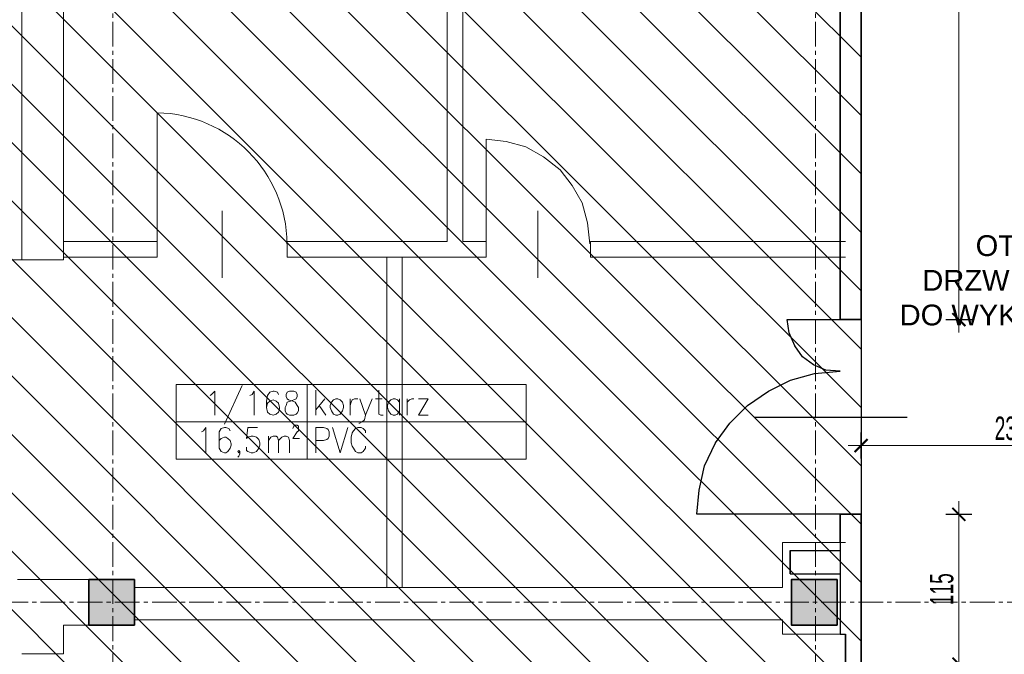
# Model space of a CAD drawing. Header units: millimetres. Extents: x 0 to 12515, y 0 to 27803.
# Tile 83 of 97: x 9734 to 10491, y 24644 to 25132. Entities that reach past the tile are written whole.
import ezdxf
from ezdxf import colors
from ezdxf.entities.mleader import LeaderData, LeaderLine
from ezdxf.math import Vec2, Vec3

# ---------------------------------------------------------------- set-up
doc = ezdxf.new("R2010")
doc.units = ezdxf.units.MM
doc.linetypes.add('CENTER2', pattern=[28.575, 19.05, -3.175, 3.175, -3.175])
doc.layers.add('PDF _Geometria', color=7, linetype='Continuous')
doc.layers.add('powierzchnie', color=230, linetype='Continuous', lineweight=30, plot=False)
for name, color, linetype, lineweight in [('sq_bud istn', 253, 'Continuous', 15), ('SQ_ISTN.Ściany', 140, 'Continuous', 35), ('SQ_Opis_Koty', 7, 'Continuous', 0), ('SQ_Osie', 220, 'CENTER2', 9), ('SQ_Wymiary', 7, 'Continuous', 5)]:
    doc.layers.add(name, color=color, linetype=linetype, lineweight=lineweight)
doc.styles.add('ARIAL', font='arial.ttf')
doc.styles.add('SQ_Swis721 LtCn BT', font='swisscl.ttf', dxfattribs={"width": 0.8})
doc.dimstyles.new('SQ_100', dxfattribs={"dimscale": 100, "dimtxt": 0.18, "dimasz": 0.1, "dimexe": 0.1, "dimexo": 0.01, "dimgap": 0.04, "dimtad": 1, "dimrnd": 0.5, "dimdsep": 46, "dimtxsty": 'SQ_Swis721 LtCn BT', "dimblk": 'ARCHTICK', "dimcen": 0.1, "dimdle": 0.1, "dimclrd": 256, "dimclre": 256, "dimclrt": 256, "dimaunit": 1, "dimadec": 0, "dimazin": 0, "dimtfac": 1, "dimtix": 1, "dimtmove": 2, "dimatfit": 3, "dimldrblk": 'ARCHTICK', "dimfxl": 0.1, "dimfxlon": 1, "dimtolj": 1, "dimlwd": -1, "dimarcsym": 0})

# ---------------------------------------------------------------- blocks, each defined once
blk = doc.blocks.new('ist osie bud B')
at = {"layer": 'SQ_Osie'}
for p, q in [((22173.28, 13852.66), (22173.28, 19362.86)), ((22713.28, 13852.66), (22713.28, 19362.86))]:
    blk.add_line(p, q, dxfattribs=at)
blk.add_lwpolyline([(21178.31, 15956.45), (22845.29, 15956.45)], dxfattribs=at)
blk = doc.blocks.new('słupy konstr bud B')
at = {"layer": 'SQ_ISTN.Ściany', "lineweight": 5}
h = blk.add_hatch(dxfattribs=at)
h.set_pattern_fill('JIS_STN_1E', color=256, scale=10)
h.paths.add_polyline_path([(21350.78, 18613.95), (21315.78, 18613.95), (21315.78, 18578.95), (21350.78, 18578.95)])
h.paths.add_polyline_path([(21890.78, 18613.95), (21855.78, 18613.95), (21855.78, 18578.95), (21890.78, 18578.95)])
h.paths.add_polyline_path([(22190.78, 18613.95), (22155.78, 18613.95), (22155.78, 18578.95), (22190.78, 18578.95)])
h.paths.add_polyline_path([(22730.78, 18613.95), (22695.78, 18613.95), (22695.78, 18578.95), (22730.78, 18578.95)])
h.paths.add_polyline_path([(22730.78, 17953.95), (22695.78, 17953.95), (22695.78, 17918.95), (22730.78, 17918.95)])
h.paths.add_polyline_path([(22190.78, 17953.95), (22155.78, 17953.95), (22155.78, 17918.95), (22190.78, 17918.95)])
h.paths.add_polyline_path([(21890.78, 17953.95), (21855.78, 17953.95), (21855.78, 17918.95), (21890.78, 17918.95)])
h.paths.add_polyline_path([(21350.78, 17953.95), (21315.78, 17953.95), (21315.78, 17918.95), (21350.78, 17918.95)])
h.paths.add_polyline_path([(21350.78, 17293.95), (21315.78, 17293.95), (21315.78, 17258.95), (21350.78, 17258.95)])
h.paths.add_polyline_path([(21890.78, 17293.95), (21855.78, 17293.95), (21855.78, 17258.95), (21890.78, 17258.95)])
h.paths.add_polyline_path([(22190.78, 17293.95), (22155.78, 17293.95), (22155.78, 17258.95), (22190.78, 17258.95)])
h.paths.add_polyline_path([(22730.78, 17293.95), (22695.78, 17293.95), (22695.78, 17258.95), (22730.78, 17258.95)])
h.paths.add_polyline_path([(22695.78, 16633.95), (22730.78, 16633.95), (22730.78, 16598.95), (22695.78, 16598.95)])
h.paths.add_polyline_path([(22695.78, 14653.95), (22730.78, 14653.95), (22730.78, 14618.95), (22695.78, 14618.95)])
h.paths.add_polyline_path([(22695.78, 15313.95), (22730.78, 15313.95), (22730.78, 15278.95), (22695.78, 15278.95)])
h.paths.add_polyline_path([(22695.78, 15973.95), (22730.78, 15973.95), (22730.78, 15938.95), (22695.78, 15938.95)])
h.paths.add_polyline_path([(22155.78, 14653.95), (22190.78, 14653.95), (22190.78, 14618.95), (22155.78, 14618.95)])
h.paths.add_polyline_path([(22155.78, 15313.95), (22190.78, 15313.95), (22190.78, 15278.95), (22155.78, 15278.95)])
h.paths.add_polyline_path([(22155.78, 15973.95), (22190.78, 15973.95), (22190.78, 15938.95), (22155.78, 15938.95)])
h.paths.add_polyline_path([(22155.78, 16633.95), (22190.78, 16633.95), (22190.78, 16598.95), (22155.78, 16598.95)])
h.paths.add_polyline_path([(21855.78, 14653.95), (21890.78, 14653.95), (21890.78, 14618.95), (21855.78, 14618.95)])
h.paths.add_polyline_path([(21855.78, 15313.95), (21890.78, 15313.95), (21890.78, 15278.95), (21855.78, 15278.95)])
h.paths.add_polyline_path([(21855.78, 15973.95), (21890.78, 15973.95), (21890.78, 15938.95), (21855.78, 15938.95)])
h.paths.add_polyline_path([(21855.78, 16633.95), (21890.78, 16633.95), (21890.78, 16598.95), (21855.78, 16598.95)])
h.paths.add_polyline_path([(21315.78, 14653.95), (21350.78, 14653.95), (21350.78, 14618.95), (21315.78, 14618.95)])
h.paths.add_polyline_path([(21315.78, 15313.95), (21350.78, 15313.95), (21350.78, 15278.95), (21315.78, 15278.95)])
h.paths.add_polyline_path([(21315.78, 15973.95), (21350.78, 15973.95), (21350.78, 15938.95), (21315.78, 15938.95)])
h.paths.add_polyline_path([(21315.78, 16633.95), (21350.78, 16633.95), (21350.78, 16598.95), (21315.78, 16598.95)])
at = {"layer": 'SQ_ISTN.Ściany'}
for points in [[(22155.78, 15973.95), (22190.78, 15973.95), (22190.78, 15938.95), (22155.78, 15938.95)], [(22695.78, 15973.95), (22730.78, 15973.95), (22730.78, 15938.95), (22695.78, 15938.95)]]:
    blk.add_lwpolyline(points, close=True, dxfattribs=at)
blk = doc.blocks.new('_Dot')
at = {"color": 0, "linetype": 'ByBlock', "lineweight": -2}
blk.add_line((-0.5, 0), (-1, 0), dxfattribs=at)
at = {"color": 0, "linetype": 'ByBlock', "const_width": 0.5}
blk.add_lwpolyline([(-0.25, 0, 1), (0.25, 0, 1)], format="xyb", close=True, dxfattribs=at)
blk = doc.blocks.new('_ArchTick')
at = {"color": 0, "linetype": 'ByBlock', "const_width": 0.15}
blk.add_lwpolyline([(-0.5, -0.5), (0.5, 0.5)], dxfattribs=at)
blk = doc.blocks.new('*D1561')
at = {"layer": 'Defpoints', "color": 0, "transparency": 16777216}
for p in [(10381.05, 26153.23), (10369.05, 24106.99), (10381.05, 24106.99)]:
    blk.add_point(p, dxfattribs=at)
at = {"layer": 'SQ_Wymiary', "lineweight": -2, "transparency": 16777216}
for p, q in [((10369.05, 26143.23), (10369.05, 26163.23)), ((10381.05, 26143.23), (10381.05, 26163.23))]:
    blk.add_line(p, q, dxfattribs=at)
at = {"layer": 'SQ_Wymiary', "transparency": 16777216}
for p, q in [((10369.05, 26153.23), (10359.05, 26153.23)), ((10369.05, 26153.23), (10381.05, 26153.23)), ((10381.05, 26153.23), (10391.05, 26153.23))]:
    blk.add_line(p, q, dxfattribs=at)
at = {"layer": 'SQ_Wymiary', "transparency": 16777216, "xscale": 10, "yscale": 10, "zscale": 10}
blk.add_blockref('_ArchTick', (10369.05, 26153.23), dxfattribs=at)
at = {"layer": 'SQ_Wymiary', "transparency": 16777216, "xscale": 10, "yscale": 10, "zscale": 10, "rotation": 180}
blk.add_blockref('_ArchTick', (10381.05, 26153.23), dxfattribs=at)
at = {"layer": 'SQ_Wymiary', "transparency": 16777216, "insert": (10375.05, 26166.27), "char_height": 18, "attachment_point": 5, "style": 'SQ_Swis721 LtCn BT'}
blk.add_mtext('\\A1;12', dxfattribs=at)
blk = doc.blocks.new('*D1562')
at = {"layer": 'Defpoints', "color": 0, "transparency": 16777216}
for p in [(10369.05, 26153.23), (9768.05, 23998.16), (10369.05, 23998.16)]:
    blk.add_point(p, dxfattribs=at)
at = {"layer": 'SQ_Wymiary', "lineweight": -2, "transparency": 16777216}
for p, q in [((9768.05, 26143.23), (9768.05, 26163.23)), ((10369.05, 26143.23), (10369.05, 26163.23))]:
    blk.add_line(p, q, dxfattribs=at)
at = {"layer": 'SQ_Wymiary', "transparency": 16777216}
blk.add_line((9758.05, 26153.23), (10379.05, 26153.23), dxfattribs=at)
at = {"layer": 'SQ_Wymiary', "transparency": 16777216, "xscale": 10, "yscale": 10, "zscale": 10, "rotation": 180}
blk.add_blockref('_ArchTick', (9768.05, 26153.23), dxfattribs=at)
at = {"layer": 'SQ_Wymiary', "transparency": 16777216, "xscale": 10, "yscale": 10, "zscale": 10}
blk.add_blockref('_ArchTick', (10369.05, 26153.23), dxfattribs=at)
at = {"layer": 'SQ_Wymiary', "transparency": 16777216, "insert": (10068.55, 26166.45), "char_height": 18, "attachment_point": 5, "style": 'SQ_Swis721 LtCn BT'}
blk.add_mtext('\\A1;601', dxfattribs=at)
blk = doc.blocks.new('*D1563')
at = {"layer": 'Defpoints', "color": 0, "transparency": 16777216}
for p in [(9736.05, 26153.23), (9736.05, 23728.91), (9768.05, 23728.91)]:
    blk.add_point(p, dxfattribs=at)
at = {"layer": 'SQ_Wymiary', "lineweight": -2, "transparency": 16777216}
for p, q in [((9736.05, 26143.23), (9736.05, 26163.23)), ((9768.05, 26143.23), (9768.05, 26163.23))]:
    blk.add_line(p, q, dxfattribs=at)
at = {"layer": 'SQ_Wymiary', "transparency": 16777216}
blk.add_line((9778.05, 26153.23), (9726.05, 26153.23), dxfattribs=at)
at = {"layer": 'SQ_Wymiary', "transparency": 16777216, "xscale": 10, "yscale": 10, "zscale": 10, "rotation": 180}
blk.add_blockref('_ArchTick', (9736.05, 26153.23), dxfattribs=at)
at = {"layer": 'SQ_Wymiary', "transparency": 16777216, "xscale": 10, "yscale": 10, "zscale": 10}
blk.add_blockref('_ArchTick', (9768.05, 26153.23), dxfattribs=at)
at = {"layer": 'SQ_Wymiary', "transparency": 16777216, "insert": (9752.05, 26166.45), "char_height": 18, "attachment_point": 5, "style": 'SQ_Swis721 LtCn BT'}
blk.add_mtext('\\A1;32', dxfattribs=at)
blk = doc.blocks.new('*D1631')
at = {"layer": 'Defpoints', "color": 0, "transparency": 16777216}
for p in [(10381.04, 25746.35), (10381.05, 24901.36), (10456.24, 24901.36)]:
    blk.add_point(p, dxfattribs=at)
at = {"layer": 'SQ_Wymiary', "transparency": 16777216}
blk.add_line((10456.24, 25756.35), (10456.24, 24891.36), dxfattribs=at)
at = {"layer": 'SQ_Wymiary', "lineweight": -2, "transparency": 16777216}
for p, q in [((10446.24, 25746.35), (10466.24, 25746.35)), ((10446.24, 24901.36), (10466.24, 24901.36))]:
    blk.add_line(p, q, dxfattribs=at)
at = {"layer": 'SQ_Wymiary', "transparency": 16777216, "xscale": 10, "yscale": 10, "zscale": 10}
for p, rotation in [((10456.24, 25746.35), 90), ((10456.24, 24901.36), 270)]:
    blk.add_blockref('_ArchTick', p, dxfattribs=dict(at, rotation=rotation))
at = {"layer": 'SQ_Wymiary', "transparency": 16777216, "insert": (10443.03, 25323.86), "char_height": 18, "attachment_point": 5, "rotation": 90, "style": 'SQ_Swis721 LtCn BT'}
blk.add_mtext('\\A1;845', dxfattribs=at)
blk = doc.blocks.new('*D1632')
at = {"layer": 'Defpoints', "color": 0, "transparency": 16777216}
for p in [(10381.05, 24901.36), (-0.18, 24751.52), (75.02, 24751.52)]:
    blk.add_point(p, dxfattribs=at)
at = {"layer": 'SQ_Wymiary', "transparency": 16777216}
blk.add_line((75.02, 24911.36), (75.02, 24741.52), dxfattribs=at)
at = {"layer": 'SQ_Wymiary', "lineweight": -2, "transparency": 16777216}
for p, q in [((85.02, 24901.36), (65.02, 24901.36)), ((65.02, 24751.52), (85.02, 24751.52))]:
    blk.add_line(p, q, dxfattribs=at)
at = {"layer": 'SQ_Wymiary', "transparency": 16777216, "xscale": 10, "yscale": 10, "zscale": 10}
for p, rotation in [((75.02, 24901.36), 90), ((75.02, 24751.52), 270)]:
    blk.add_blockref('_ArchTick', p, dxfattribs=dict(at, rotation=rotation))
at = {"layer": 'SQ_Wymiary', "transparency": 16777216, "insert": (61.8, 24826.44), "char_height": 18, "attachment_point": 5, "rotation": 90, "style": 'SQ_Swis721 LtCn BT'}
blk.add_mtext('\\A1;150', dxfattribs=at)
blk = doc.blocks.new('*D1633')
at = {"layer": 'Defpoints', "color": 0, "transparency": 16777216}
for p in [(10381.06, 24751.59), (10381.05, 24636.37), (10456.25, 24636.37)]:
    blk.add_point(p, dxfattribs=at)
at = {"layer": 'SQ_Wymiary', "transparency": 16777216}
blk.add_line((10456.25, 24761.59), (10456.25, 24626.37), dxfattribs=at)
at = {"layer": 'SQ_Wymiary', "lineweight": -2, "transparency": 16777216}
for p, q in [((10446.25, 24751.59), (10466.25, 24751.59)), ((10446.25, 24636.37), (10466.25, 24636.37))]:
    blk.add_line(p, q, dxfattribs=at)
at = {"layer": 'SQ_Wymiary', "transparency": 16777216, "xscale": 10, "yscale": 10, "zscale": 10}
for p, rotation in [((10456.25, 24751.59), 90), ((10456.25, 24636.37), 270)]:
    blk.add_blockref('_ArchTick', p, dxfattribs=dict(at, rotation=rotation))
at = {"layer": 'SQ_Wymiary', "transparency": 16777216, "insert": (10443.07, 24693.98), "char_height": 18, "attachment_point": 5, "rotation": 90, "style": 'SQ_Swis721 LtCn BT'}
blk.add_mtext('\\A1;115', dxfattribs=at)
blk = doc.blocks.new('*D1634')
at = {"layer": 'Defpoints', "color": 0, "transparency": 16777216}
for p in [(10381.05, 24636.37), (10381.05, 24485.37), (10456.25, 24485.37)]:
    blk.add_point(p, dxfattribs=at)
at = {"layer": 'SQ_Wymiary', "transparency": 16777216}
blk.add_line((10456.25, 24646.37), (10456.25, 24475.37), dxfattribs=at)
at = {"layer": 'SQ_Wymiary', "lineweight": -2, "transparency": 16777216}
for p, q in [((10446.25, 24636.37), (10466.25, 24636.37)), ((10446.25, 24485.37), (10466.25, 24485.37))]:
    blk.add_line(p, q, dxfattribs=at)
at = {"layer": 'SQ_Wymiary', "transparency": 16777216, "xscale": 10, "yscale": 10, "zscale": 10}
for p, rotation in [((10456.25, 24636.37), 90), ((10456.25, 24485.37), 270)]:
    blk.add_blockref('_ArchTick', p, dxfattribs=dict(at, rotation=rotation))
at = {"layer": 'SQ_Wymiary', "transparency": 16777216, "insert": (10443.07, 24560.87), "char_height": 18, "attachment_point": 5, "rotation": 90, "style": 'SQ_Swis721 LtCn BT'}
blk.add_mtext('\\A1;151', dxfattribs=at)
blk = doc.blocks.new('*D1654')
at = {"layer": 'Defpoints', "color": 0, "transparency": 16777216}
for p in [(10381.05, 24804.42), (10381.05, 24683.91), (10611.05, 24683.91)]:
    blk.add_point(p, dxfattribs=at)
at = {"layer": 'SQ_Wymiary', "lineweight": -2, "transparency": 16777216}
for p, q in [((10381.05, 24794.42), (10381.05, 24814.42)), ((10611.05, 24794.42), (10611.05, 24814.42))]:
    blk.add_line(p, q, dxfattribs=at)
at = {"layer": 'SQ_Wymiary', "transparency": 16777216}
blk.add_line((10621.05, 24804.42), (10371.05, 24804.42), dxfattribs=at)
at = {"layer": 'SQ_Wymiary', "transparency": 16777216, "xscale": 10, "yscale": 10, "zscale": 10, "rotation": 180}
blk.add_blockref('_ArchTick', (10381.05, 24804.42), dxfattribs=at)
at = {"layer": 'SQ_Wymiary', "transparency": 16777216, "xscale": 10, "yscale": 10, "zscale": 10}
blk.add_blockref('_ArchTick', (10611.05, 24804.42), dxfattribs=at)
at = {"layer": 'SQ_Wymiary', "transparency": 16777216, "insert": (10496.05, 24817.65), "char_height": 18, "attachment_point": 5, "style": 'SQ_Swis721 LtCn BT'}
blk.add_mtext('\\A1;230', dxfattribs=at)

msp = doc.modelspace()

# ---------------------------------------------------------------- hatches: boundary and pattern name
at = {"layer": 'sq_bud istn'}
h = msp.add_hatch(dxfattribs=at)
h.set_pattern_fill('LINE', color=256, scale=10, angle=135)
h.set_pattern_definition([(135, (-26309.698, -6231.543), (-22.45064, -22.45064), [])])
h.paths.add_polyline_path([(11255.814, 26698.348), (11353.814, 26698.348), (11353.814, 26960.741), (9195.941, 26960.741), (9195.941, 26698.348), (9735.814, 26698.348), (9732.474, 25591.428), (9195.941, 25591.428), (9195.941, 24057.1), (9732.474, 24057.1), (9732.474, 24023.913), (10180.814, 24023.913), (10180.814, 24450.348), (10380.814, 24450.348), (10380.814, 25745.895), (10610.814, 25745.895), (10610.814, 25666.348), (10647.814, 25666.348), (11255.814, 25666.348)])
at = {"layer": 'SQ_ISTN.Ściany', "lineweight": 5}
h = msp.add_hatch(dxfattribs=at)
h.set_pattern_fill('JIS_STN_1E', color=256, scale=10, angle=180)
h.set_pattern_definition([(225, (32518.344, 40640.358), (7.0710678, -7.0710678), []), (225, (32511.294, 40640.358), (7.0710678, -7.0710678), [10, -5])])
h.paths.add_polyline_path([(11167.561, 22026.413), (11202.561, 22026.413), (11202.561, 22061.413), (11167.561, 22061.413)])
h.paths.add_polyline_path([(10627.561, 22026.413), (10662.561, 22026.413), (10662.561, 22061.413), (10627.561, 22061.413)])
h.paths.add_polyline_path([(10327.561, 22026.413), (10362.561, 22026.413), (10362.561, 22061.413), (10327.561, 22061.413)])
h.paths.add_polyline_path([(9787.561, 22026.413), (9822.561, 22026.413), (9822.561, 22061.413), (9787.561, 22061.413)])
h.paths.add_polyline_path([(9787.561, 22686.413), (9822.561, 22686.413), (9822.561, 22721.413), (9787.561, 22721.413)])
h.paths.add_polyline_path([(10327.561, 22686.413), (10362.561, 22686.413), (10362.561, 22721.413), (10327.561, 22721.413)])
h.paths.add_polyline_path([(10627.561, 22686.413), (10662.561, 22686.413), (10662.561, 22721.413), (10627.561, 22721.413)])
h.paths.add_polyline_path([(11167.561, 22686.413), (11202.561, 22686.413), (11202.561, 22721.413), (11167.561, 22721.413)])
h.paths.add_polyline_path([(11167.561, 23346.413), (11202.561, 23346.413), (11202.561, 23381.413), (11167.561, 23381.413)])
h.paths.add_polyline_path([(10627.561, 23346.413), (10662.561, 23346.413), (10662.561, 23381.413), (10627.561, 23381.413)])
h.paths.add_polyline_path([(10327.561, 23346.413), (10362.561, 23346.413), (10362.561, 23381.413), (10327.561, 23381.413)])
h.paths.add_polyline_path([(9787.561, 23346.413), (9822.561, 23346.413), (9822.561, 23381.413), (9787.561, 23381.413)])
h.paths.add_polyline_path([(9822.561, 24006.413), (9787.561, 24006.413), (9787.561, 24041.413), (9822.561, 24041.413)])
h.paths.add_polyline_path([(9822.561, 25986.413), (9787.561, 25986.413), (9787.561, 26021.413), (9822.561, 26021.413)])
h.paths.add_polyline_path([(9822.561, 25326.413), (9787.561, 25326.413), (9787.561, 25361.413), (9822.561, 25361.413)])
h.paths.add_polyline_path([(9822.561, 24666.413), (9787.561, 24666.413), (9787.561, 24701.413), (9822.561, 24701.413)])
h.paths.add_polyline_path([(10362.561, 25986.413), (10327.561, 25986.413), (10327.561, 26021.413), (10362.561, 26021.413)])
h.paths.add_polyline_path([(10362.561, 25326.413), (10327.561, 25326.413), (10327.561, 25361.413), (10362.561, 25361.413)])
h.paths.add_polyline_path([(10362.561, 24666.413), (10327.561, 24666.413), (10327.561, 24701.413), (10362.561, 24701.413)])
h.paths.add_polyline_path([(10362.561, 24006.413), (10327.561, 24006.413), (10327.561, 24041.413), (10362.561, 24041.413)])
h.paths.add_polyline_path([(10662.561, 25986.413), (10627.561, 25986.413), (10627.561, 26021.413), (10662.561, 26021.413)])
h.paths.add_polyline_path([(10662.561, 25326.413), (10627.561, 25326.413), (10627.561, 25361.413), (10662.561, 25361.413)])
h.paths.add_polyline_path([(10662.561, 24666.413), (10627.561, 24666.413), (10627.561, 24701.413), (10662.561, 24701.413)])
h.paths.add_polyline_path([(10662.561, 24006.413), (10627.561, 24006.413), (10627.561, 24041.413), (10662.561, 24041.413)])
h.paths.add_polyline_path([(11202.561, 25986.413), (11167.561, 25986.413), (11167.561, 26021.413), (11202.561, 26021.413)])
h.paths.add_polyline_path([(11202.561, 25326.413), (11167.561, 25326.413), (11167.561, 25361.413), (11202.561, 25361.413)])
h.paths.add_polyline_path([(11202.561, 24666.413), (11167.561, 24666.413), (11167.561, 24701.413), (11202.561, 24701.413)])
h.paths.add_polyline_path([(11202.561, 24006.413), (11167.561, 24006.413), (11167.561, 24041.413), (11202.561, 24041.413)])

# ---------------------------------------------------------------- linework, layer by layer
at = {"layer": 'PDF _Geometria', "lineweight": 9}
for points in [[(9889.892, 24933.521), (9889.892, 24985.131)], [(10365.048, 24751.592), (10254.824, 24751.592), (10256.516, 24770.217), (10260.753, 24788.824), (10269.211, 24806.594), (10280.206, 24821.826), (10293.747, 24835.367), (10309.825, 24846.371), (10326.75, 24854.829), (10345.365, 24859.904), (10365.048, 24861.595), (10354.053, 24862.441), (10344.52, 24866.67), (10336.053, 24872.599), (10330.133, 24881.057), (10325.904, 24891.206), (10324.212, 24901.364), (10365.048, 24901.364)], [(10416.436, 24826.055), (10298.822, 24826.055)]]:
    msp.add_lwpolyline(points, dxfattribs=at)
at = {"layer": 'PDF _Geometria'}
for points in [[(10365.048, 24751.592), (10254.824, 24751.592), (10256.516, 24770.217), (10260.753, 24788.824), (10269.211, 24806.594), (10280.206, 24821.826), (10293.747, 24835.367), (10309.825, 24846.371), (10326.75, 24854.829), (10345.365, 24859.904), (10365.048, 24861.595), (10354.053, 24862.441), (10344.52, 24866.67), (10336.053, 24872.599), (10330.133, 24881.057), (10325.904, 24891.206), (10324.212, 24901.364), (10365.048, 24901.364)], [(10416.436, 24826.055), (10298.822, 24826.055)], [(10326.503, 24705.903), (10326.503, 24723.673), (10365.048, 24723.673)], [(10326.503, 24723.673), (10326.503, 24705.903), (10365.048, 24705.903)]]:
    msp.add_lwpolyline(points, dxfattribs=at)
at = {"layer": 'PDF _Geometria', "lineweight": 13}
for points in [[(10123.701, 24793.899), (10123.701, 24851.438), (9955.313, 24851.438), (9854.622, 24851.438), (9854.622, 24793.899), (9955.313, 24793.899), (9955.313, 24851.438), (9955.313, 24793.899)], [(9941.772, 24846.363), (9940.081, 24845.517), (9939.235, 24843.826), (9939.235, 24842.134), (9940.081, 24840.443), (9940.935, 24839.597), (9944.318, 24838.751), (9946.01, 24837.905), (9947.701, 24835.368), (9948.547, 24833.668), (9948.547, 24831.13), (9947.701, 24829.439), (9946.855, 24828.593), (9945.164, 24827.747), (9941.772, 24827.747), (9940.081, 24828.593), (9939.235, 24829.439), (9938.398, 24831.13), (9938.398, 24833.668), (9939.235, 24835.368), (9940.081, 24837.905), (9942.626, 24838.751), (9945.164, 24839.597), (9946.855, 24840.443), (9947.701, 24842.134), (9947.701, 24843.826), (9946.855, 24845.517), (9945.164, 24846.363)], [(9977.312, 24840.443), (9975.629, 24839.597), (9973.929, 24837.905), (9973.083, 24835.368), (9973.083, 24833.668), (9973.929, 24831.13), (9975.629, 24828.593), (9977.312, 24827.747), (9979.003, 24827.747), (9980.704, 24828.593), (9982.395, 24831.13), (9983.241, 24833.668), (9983.241, 24835.368), (9982.395, 24837.905), (9980.704, 24839.597), (9979.003, 24840.443)]]:
    msp.add_lwpolyline(points, close=True, dxfattribs=at)
for points in [[(9880.85, 24842.98), (9881.705, 24843.826), (9884.242, 24846.363), (9884.242, 24827.747)], [(9905.395, 24850.592), (9891.854, 24820.981)], [(9911.316, 24842.98), (9913.007, 24843.826), (9914.698, 24846.363), (9914.698, 24827.747)], [(9933.314, 24843.826), (9932.469, 24845.517), (9929.931, 24846.363), (9929.085, 24846.363), (9926.548, 24845.517), (9924.857, 24842.98), (9924.011, 24838.751), (9924.011, 24833.668), (9924.857, 24830.284), (9926.548, 24828.593), (9929.085, 24827.747), (9931.623, 24828.593), (9933.314, 24830.284), (9934.16, 24832.831), (9934.16, 24833.668), (9933.314, 24837.059), (9931.623, 24838.751), (9929.085, 24839.597), (9926.548, 24838.751), (9924.857, 24837.059), (9924.011, 24833.668)], [(9962.088, 24847.209), (9962.088, 24827.747)], [(10010.315, 24847.209), (10010.315, 24828.593), (10012.006, 24827.747), (10013.698, 24827.747)], [(9968.854, 24840.443), (9962.088, 24831.976)], [(9988.316, 24840.443), (9988.316, 24827.747)], [(9988.316, 24835.368), (9989.162, 24837.905), (9990.007, 24839.597), (9991.699, 24840.443), (9994.236, 24840.443)], [(9995.928, 24840.443), (10000.165, 24827.747), (10005.24, 24840.443)], [(10007.777, 24840.443), (10012.852, 24840.443)], [(10026.393, 24837.905), (10024.702, 24839.597), (10023.01, 24840.443), (10021.318, 24840.443), (10019.627, 24839.597), (10017.927, 24837.905), (10017.09, 24835.368), (10017.09, 24833.668), (10017.927, 24831.13), (10019.627, 24828.593), (10021.318, 24827.747), (10023.01, 24827.747), (10024.702, 24828.593), (10026.393, 24831.13)], [(10026.393, 24840.443), (10026.393, 24827.747)], [(10032.313, 24840.443), (10032.313, 24827.747)], [(10032.313, 24835.368), (10032.313, 24837.905), (10034.005, 24839.597), (10035.696, 24840.443), (10037.397, 24840.443)], [(10048.392, 24827.747), (10040.78, 24827.747), (10048.392, 24840.443), (10040.78, 24840.443)], [(9964.625, 24835.368), (9969.7, 24827.747)], [(10123.701, 24822.672), (9955.313, 24822.672), (9854.622, 24822.672)], [(10000.165, 24827.747), (9999.32, 24824.364), (9997.628, 24822.672), (9995.928, 24821.827), (9995.082, 24821.827)], [(9874.084, 24815.06), (9875.776, 24815.906), (9877.467, 24818.444), (9877.467, 24798.974)], [(9896.083, 24815.906), (9895.237, 24817.598), (9892.7, 24818.444), (9891.854, 24818.444), (9889.317, 24817.598), (9887.625, 24815.06), (9887.625, 24802.365), (9889.317, 24799.828), (9891.854, 24798.974), (9892.7, 24798.974), (9894.391, 24799.828), (9896.083, 24802.365), (9896.937, 24804.902), (9896.937, 24805.748), (9896.083, 24808.285), (9894.391, 24809.977), (9892.7, 24810.823), (9891.854, 24810.823), (9889.317, 24809.977), (9887.625, 24808.285), (9887.625, 24805.748)], [(9917.236, 24818.444), (9909.624, 24818.444), (9908.778, 24809.977), (9909.624, 24810.823), (9912.161, 24811.669), (9913.853, 24811.669), (9916.39, 24810.823), (9918.082, 24809.131), (9918.936, 24806.594), (9918.936, 24804.902), (9918.082, 24802.365), (9916.39, 24799.828), (9913.853, 24798.974), (9912.161, 24798.974), (9909.624, 24799.828), (9908.778, 24800.674), (9908.778, 24803.211)], [(9944.318, 24817.598), (9945.164, 24819.289), (9946.01, 24820.135), (9947.701, 24820.135), (9948.547, 24819.289), (9948.547, 24815.906), (9947.701, 24815.06), (9944.318, 24809.977), (9949.393, 24809.977)], [(9962.088, 24798.974), (9962.088, 24818.444), (9968.009, 24818.444), (9970.546, 24817.598), (9971.392, 24816.743), (9972.237, 24815.06), (9972.237, 24811.669), (9971.392, 24809.977), (9970.546, 24809.131), (9968.009, 24808.285), (9962.088, 24808.285)], [(9974.775, 24818.444), (9980.704, 24798.974), (9986.624, 24818.444)], [(10000.165, 24814.206), (10000.165, 24815.906), (9998.465, 24817.598), (9996.774, 24818.444), (9994.236, 24818.444), (9992.545, 24817.598), (9990.853, 24815.906), (9990.007, 24814.206), (9989.162, 24810.823), (9989.162, 24806.594), (9990.007, 24804.057), (9990.853, 24802.365), (9992.545, 24799.828), (9994.236, 24798.974), (9996.774, 24798.974), (9998.465, 24799.828), (10000.165, 24802.365), (10000.165, 24804.057)], [(9925.702, 24811.669), (9925.702, 24798.974)], [(9925.702, 24808.285), (9927.394, 24810.823), (9929.085, 24811.669), (9931.623, 24811.669), (9932.469, 24810.823), (9933.314, 24808.285), (9933.314, 24798.974)], [(9933.314, 24808.285), (9935.852, 24810.823), (9937.543, 24811.669), (9939.235, 24811.669), (9940.935, 24810.823), (9941.772, 24808.285), (9941.772, 24798.974)], [(9903.704, 24799.828), (9902.858, 24798.974), (9902.012, 24799.828), (9902.858, 24800.674), (9903.704, 24799.828), (9903.704, 24798.136), (9902.858, 24796.436), (9902.012, 24795.599)], [(10326.503, 24705.903), (10326.503, 24723.673), (10365.048, 24723.673)], [(10326.503, 24723.673), (10326.503, 24705.903), (10365.048, 24705.903)]]:
    msp.add_lwpolyline(points, dxfattribs=at)
at = {"layer": 'powierzchnie'}
msp.add_lwpolyline([(10381.048, 22709.842), (10610.814, 22709.842), (10611.048, 25297.361), (10381.048, 25297.361)], close=True, dxfattribs=at)
at = {"layer": 'sq_bud istn'}
for p, q in [((9736.048, 24947.383), (9736.048, 25591.428)), ((10063.048, 25336.348), (10063.048, 24961.348)), ((10063.048, 25336.348), (10063.048, 24961.348)), ((10075.048, 25336.348), (10075.048, 24961.348)), ((10075.048, 25336.348), (10075.048, 24961.348)), ((9768.048, 24947.383), (9768.048, 25326.413)), ((9768.048, 24961.348), (9839.974, 24961.348)), ((9768.048, 24961.348), (9839.974, 24961.348)), ((9839.974, 24961.348), (9839.974, 24949.348)), ((9839.974, 24961.348), (9839.974, 24949.348)), ((9939.974, 24961.348), (10063.048, 24961.348)), ((9939.974, 24961.348), (9939.974, 24949.348)), ((9939.974, 24961.348), (10063.048, 24961.348)), ((9939.974, 24961.348), (9939.974, 24949.348)), ((10075.048, 24961.348), (10092.974, 24961.348)), ((10075.048, 24961.348), (10092.974, 24961.348)), ((10092.974, 24961.348), (10092.974, 24949.348)), ((10092.974, 24961.348), (10092.974, 24949.348)), ((10172.974, 24961.348), (10365.048, 24961.348)), ((10172.974, 24961.348), (10172.974, 24949.348)), ((10172.974, 24961.348), (10369.048, 24961.348)), ((10172.974, 24961.348), (10172.974, 24949.348)), ((9586.056, 24947.383), (9768.048, 24947.383)), ((9768.048, 24949.348), (9839.974, 24949.348)), ((9768.048, 24949.348), (9839.974, 24949.348)), ((9939.974, 24949.348), (10092.974, 24949.348)), ((9939.974, 24949.348), (10092.974, 24949.348)), ((10016.474, 24949.348), (10016.474, 24695.348)), ((10028.474, 24949.348), (10028.474, 24695.348)), ((10172.974, 24949.348), (10365.048, 24949.348)), ((10172.974, 24949.348), (10369.048, 24949.348)), ((10369.048, 24730.033), (10320.583, 24730.033)), ((10320.583, 24730.033), (10320.583, 24695.348)), ((9732.708, 24701.413), (9787.561, 24701.413)), ((9768.048, 24701.413), (9787.561, 24701.413)), ((10016.474, 24695.348), (9822.561, 24695.348)), ((10320.583, 24695.348), (9822.561, 24695.348)), ((10016.474, 24695.348), (9822.561, 24695.348)), ((10320.583, 24695.348), (9822.561, 24695.348)), ((9768.048, 24666.413), (9768.048, 24644.413)), ((9768.048, 24644.413), (9768.048, 24666.413)), ((9768.048, 24666.413), (9787.561, 24666.413)), ((9768.048, 24666.413), (9768.048, 24644.413)), ((9768.048, 24644.413), (9768.048, 24666.413)), ((9768.048, 24666.413), (9787.561, 24666.413)), ((10320.583, 24670.348), (9822.561, 24670.348)), ((10320.583, 24670.348), (9822.561, 24670.348)), ((10320.583, 24659.368), (10320.583, 24670.363)), ((10320.583, 24659.368), (10369.048, 24659.368)), ((9768.048, 24644.413), (9736.048, 24644.413)), ((9736.048, 24644.413), (9768.048, 24644.413)), ((9768.048, 24644.413), (9736.048, 24644.413)), ((9736.048, 24644.413), (9768.048, 24644.413))]:
    msp.add_line(p, q, dxfattribs=at)
msp.add_lwpolyline([(9839.974, 24959.749), (9839.974, 25060.439, -0.4064446), (9939.819, 24959.749)], format="xyb", dxfattribs=at)
msp.add_lwpolyline([(9839.974, 24959.749), (9839.974, 25060.439, -0.4064446), (9939.819, 24959.749)], format="xyb", dxfattribs=at)
for points in [[(10092.974, 24959.749), (10092.974, 25040.132), (10108.198, 25038.441), (10123.43, 25034.212), (10136.972, 25026.591), (10149.658, 25016.442), (10158.97, 25004.592), (10166.582, 24991.059), (10170.82, 24975.827), (10172.512, 24959.749)], [(10092.974, 24959.749), (10092.974, 25040.132), (10108.198, 25038.441), (10123.43, 25034.212), (10136.972, 25026.591), (10149.658, 25016.442), (10158.97, 25004.592), (10166.582, 24991.059), (10170.82, 24975.827), (10172.512, 24959.749)], [(9889.892, 24933.521), (9889.892, 24985.131)], [(10132.743, 24933.521), (10132.743, 24985.131)], [(10132.743, 24933.521), (10132.743, 24985.131)], [(10365.048, 24730.033), (10320.583, 24730.033), (10320.583, 24695.348)]]:
    msp.add_lwpolyline(points, dxfattribs=at)
msp.add_lwpolyline([(9822.561, 24666.413), (9787.561, 24666.413), (9787.561, 24701.413), (9822.561, 24701.413)], close=True, dxfattribs=at)
at = {"layer": 'SQ_ISTN.Ściany'}
for p, q in [((10365.048, 25758.348), (10365.048, 24901.364)), ((10381.042, 25746.348), (10381.042, 24901.364)), ((10365.048, 24901.364), (10381.048, 24901.364)), ((10365.048, 24751.592), (10381.048, 24751.593)), ((10365.048, 24751.592), (10365.048, 24730.033)), ((10381.048, 24751.593), (10381.048, 24636.368)), ((10369.048, 24659.368), (10369.048, 24636.368))]:
    msp.add_line(p, q, dxfattribs=at)
at = {"layer": 'SQ_ISTN.Ściany', "lineweight": 30}
msp.add_lwpolyline([(10365.048, 24730.033), (10365.048, 24659.368), (10369.048, 24659.368)], dxfattribs=at)
at = {"layer": 'SQ_ISTN.Ściany'}
msp.add_lwpolyline([(10362.561, 24666.413), (10327.561, 24666.413), (10327.561, 24701.413), (10362.561, 24701.413)], close=True, dxfattribs=at)

# ---------------------------------------------------------------- block references
at = {"layer": 'sq_bud istn', "rotation": 180}
msp.add_blockref('słupy konstr bud B', (32518.344, 40640.358), dxfattribs=at)
at = {"layer": 'SQ_Osie', "lineweight": 35, "rotation": 180}
msp.add_blockref('ist osie bud B', (32519.332, 40640.358), dxfattribs=at)
msp.add_blockref('ist osie bud B', (32519.332, 40640.358), dxfattribs=at)

# ---------------------------------------------------------------- dimensions: what is measured, and where the dimension line sits
at = {"layer": 'SQ_Wymiary'}
for base, p1, p2, picture, middle in [((9736.048, 26153.233), (9768.048, 23728.913), (9736.048, 23728.913), '*D1563', (9752.048, 26166.451)), ((10369.048, 26153.233), (9768.048, 23998.163), (10369.048, 23998.163), '*D1562', (10068.548, 26166.451)), ((10381.048, 26153.233), (10369.048, 24106.987), (10381.048, 24106.987), '*D1561', (10375.048, 26166.268)), ((10381.048, 24804.416), (10611.048, 24683.913), (10381.048, 24683.913), '*D1654', (10496.048, 24817.646))]:
    dim = msp.add_linear_dim(base=base, p1=p1, p2=p2, dimstyle='SQ_100', dxfattribs=at)
    dim.commit()
    dim.dimension.update_dxf_attribs({"geometry": picture, "text_midpoint": middle})
for base, p1, p2, picture, middle in [((10456.245, 24901.364), (10381.042, 25746.348), (10381.049, 24901.364), '*D1631', (10443.026, 25323.856)), ((75.016, 24751.517), (10381.055, 24901.364), (-0.179, 24751.517), '*D1632', (61.797, 24826.441)), ((10456.2505, 24636.3682), (10381.0556, 24751.5925), (10381.0484, 24636.3682), '*D1633', (10443.0676, 24693.9804)), ((10456.25, 24485.368), (10381.048, 24636.368), (10381.048, 24485.368), '*D1634', (10443.068, 24560.868))]:
    dim = msp.add_linear_dim(base=base, p1=p1, p2=p2, angle=90, dimstyle='SQ_100', dxfattribs=at)
    dim.commit()
    dim.dimension.update_dxf_attribs({"geometry": picture, "text_midpoint": middle})

# ---------------------------------------------------------------- leaders
at = {"layer": 'SQ_Opis_Koty'}
ml = msp.add_multileader_mtext('Standard', dxfattribs=at)
ml.set_content('OTWÓR DRZWIOWY\\PDO WYKUCIA', color=256, style='ARIAL')
ml.set_leader_properties()
ml.set_arrow_properties(name='DOT')
ml.build(insert=Vec2(0, 0))
ml.multileader.update_dxf_attribs({"dogleg_length": 20})
ctx = ml.context
ctx.base_point, ctx.char_height, ctx.landing_gap_size, ctx.plane_origin = Vec3(10407.41, 24958.115), 16, 5, Vec3(10645.737, 25309.417)
ctx.text_align_type = 2
notes = []
notes.append((ctx, [(1, (1, 1, 0), (10574.638, 24958.115), (-1, 0), 14.865, [(0, [(10620.479, 25045.921)], 0, [])])]))
ctx.mtext.insert, ctx.mtext.width, ctx.mtext.alignment, ctx.mtext.flow_direction = Vec3(10554.773, 24966.251), 145.95882, 3, 5
for ctx, leaders in notes:
    for number, flags, end, landing, length, lines in leaders:
        leader = LeaderData()
        leader.index, (leader.has_last_leader_line, leader.has_dogleg_vector, leader.attachment_direction) = number, flags
        leader.last_leader_point, leader.dogleg_vector, leader.dogleg_length = Vec3(end), Vec3(landing), length
        for number, points, colour, breaks in lines:
            line = LeaderLine()
            line.index, line.vertices, line.color, line.breaks = number, Vec3.list(points), colors.encode_raw_color(colour), breaks
            leader.lines.append(line)
        ctx.leaders.append(leader)

doc.saveas('drawing.dxf')
